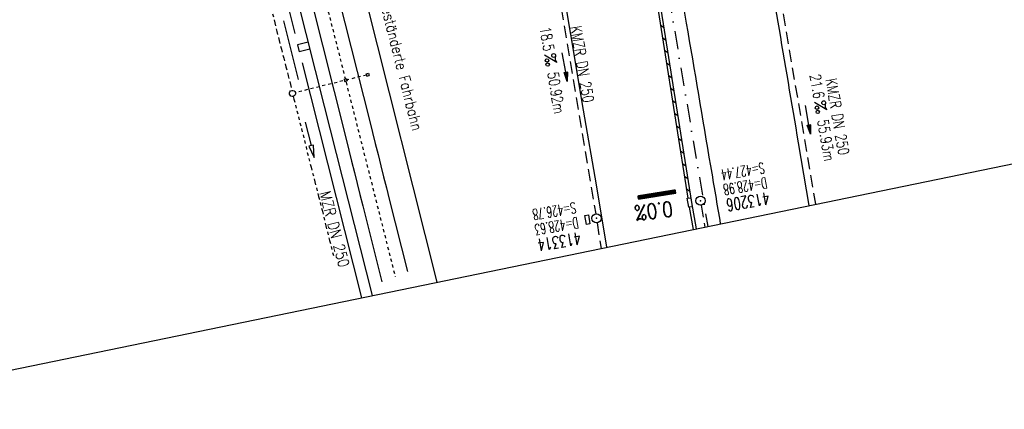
# Model space of a CAD drawing. Extents: x 447045 to 447634, y 442020 to 443192.
# Tile 3 of 24: x 447343 to 447506, y 442020 to 442084. Entities that reach past the tile are written whole.
import ezdxf
from ezdxf.enums import TextEntityAlignment as Align

# ---------------------------------------------------------------- set-up
doc = ezdxf.new("R2010")
doc.units = 0
doc.header["$LTSCALE"] = 2
doc.header["$MEASUREMENT"] = 0
for name, pattern in [('ACAD_ISO03W100', [0.5, 0.25, -0.25]), ('ACAD_ISO10W100W', [0.5, 0.25, -0.25]), ('AUSGEZOGEN', [0]), ('GESTRICH-X2', [1.5, 1, -0.5]), ('STRICHPT-X3', [3, 1.5, -0.75, 0, -0.75])]:
    doc.linetypes.add(name, pattern=pattern)
doc.layers.get('0').update_dxf_attribs({"linetype": 'AUSGEZOGEN'})
for name, color, linetype in [('ACHSE', 250, 'STRICHPT-X3'), ('Bahnachse', 7, 'CONTINUOUS'), ('FBR', 8, 'CONTINUOUS'), ('GEF', 7, 'CONTINUOUS'), ('Gleisachsen', 7, 'CONTINUOUS'), ('Ingenieurbauwerke', 15, 'CONTINUOUS'), ('KANAL', 7, 'GESTRICH-X2'), ('LS-Waende', 15, 'CONTINUOUS'), ('PFEIL', 7, 'CONTINUOUS'), ('Planeinteilung', 6, 'CONTINUOUS'), ('SCHACHTNR', 6, 'CONTINUOUS'), ('SCHLITZRINNE', 8, 'AUSGEZOGEN'), ('SCHSYMBOL', 7, 'AUSGEZOGEN'), ('TEXTO', 4, 'CONTINUOUS'), ('TEXTU', 4, 'CONTINUOUS'), ('Tiefenentwässerung_und_Sammelle', 15, 'CONTINUOUS')]:
    doc.layers.add(name, color=color, linetype=linetype)
doc.styles.add('ROMANS', font='romans.shx', dxfattribs={"width": 0.8})

# ---------------------------------------------------------------- blocks, each defined once
blk = doc.blocks.new('GST')
at = {"color": 0}
blk.add_circle((0, 0), 0.75, dxfattribs=at)
blk.add_point((0, 0), dxfattribs=at)
blk = doc.blocks.new('17')
blk.add_lwpolyline([(-0.76, -1.22), (0.75, -1.22), (0.75, -1.8), (-0.76, -1.8)], close=True)
blk.add_blockref('GST', (0, 0))
blk = doc.blocks.new('PROM')
blk.add_line((1.57, 1.82), (0.02, 0.02))
for centre, radius in [((0.32, 1.51), 0.317), ((0.94, 0.29), 0.283), ((1.64, 0.29), 0.283)]:
    blk.add_circle(centre, radius)
blk.add_arc((0.99, 2.68), 1.03, 239.1414, 303.3549)
blk = doc.blocks.new('PFEIL2')
at = {"color": 0}
for p, q in [((0.88, 0), (-2.4, -0.01)), ((0.88, -0.27), (0.88, 0.28)), ((0.88, 0.28), (2.43, 0.01)), ((0.91, 0.27), (0.88, 0.26)), ((0.97, 0.26), (0.88, 0.25)), ((1.02, 0.25), (0.88, 0.23)), ((1.07, 0.24), (0.88, 0.21)), ((1.13, 0.23), (0.88, 0.19)), ((1.18, 0.22), (0.88, 0.17)), ((1.24, 0.21), (0.88, 0.15)), ((1.29, 0.21), (0.88, 0.14)), ((1.34, 0.2), (0.88, 0.12)), ((1.4, 0.19), (0.88, 0.1)), ((1.45, 0.18), (0.88, 0.08)), ((1.51, 0.17), (0.88, 0.06)), ((1.56, 0.16), (0.88, 0.04)), ((1.61, 0.15), (0.88, 0.02)), ((1.67, 0.14), (0.88, 0.01)), ((1.72, 0.13), (0.88, -0.01)), ((1.78, 0.12), (0.88, -0.03)), ((1.83, 0.11), (0.88, -0.05)), ((1.88, 0.1), (0.88, -0.07)), ((1.94, 0.09), (0.88, -0.09)), ((2.05, 0.08), (0.88, -0.12)), ((1.99, 0.08), (0.88, -0.11)), ((2.1, 0.07), (0.88, -0.14)), ((2.15, 0.06), (0.88, -0.16)), ((2.21, 0.05), (0.88, -0.18)), ((2.26, 0.04), (0.88, -0.2)), ((2.32, 0.03), (0.88, -0.22)), ((2.37, 0.02), (0.88, -0.23)), ((2.42, 0.01), (0.88, -0.25)), ((2.43, 0.01), (0.88, -0.27))]:
    blk.add_line(p, q, dxfattribs=at)
blk = doc.blocks.new('*X41')
at = {"color": 0}
for p, q in [((75.48, 275.6), (75.97, 276.09)), ((75.48, 275.6), (75.96, 276.09)), ((75.48, 275.61), (75.95, 276.09)), ((75.48, 275.62), (75.94, 276.09)), ((75.48, 275.63), (75.93, 276.09)), ((75.48, 275.64), (75.92, 276.09)), ((75.48, 275.65), (75.91, 276.09)), ((75.48, 275.66), (75.9, 276.09)), ((75.48, 275.67), (75.89, 276.09)), ((75.48, 275.68), (75.89, 276.09)), ((75.48, 275.68), (75.88, 276.09)), ((75.48, 275.69), (75.87, 276.09)), ((75.48, 275.7), (75.86, 276.09)), ((75.48, 275.71), (75.85, 276.09)), ((75.48, 275.72), (75.84, 276.09)), ((75.48, 275.73), (75.83, 276.09)), ((75.48, 275.74), (75.82, 276.09)), ((75.48, 275.75), (75.82, 276.09)), ((75.48, 275.75), (75.81, 276.09)), ((75.48, 275.76), (75.8, 276.09)), ((75.48, 275.77), (75.79, 276.09)), ((75.48, 275.78), (75.78, 276.09)), ((75.48, 275.79), (75.77, 276.09)), ((75.48, 275.8), (75.76, 276.09)), ((75.48, 275.81), (75.75, 276.09)), ((75.48, 275.82), (75.74, 276.09)), ((75.48, 275.83), (75.74, 276.09)), ((75.48, 275.83), (75.73, 276.09)), ((75.48, 275.84), (75.72, 276.09)), ((75.48, 275.85), (75.71, 276.09)), ((75.48, 275.86), (75.7, 276.09)), ((75.48, 275.87), (75.69, 276.09)), ((75.48, 275.88), (75.68, 276.09)), ((75.48, 275.89), (75.67, 276.09)), ((75.48, 275.9), (75.67, 276.09)), ((75.48, 275.91), (75.66, 276.09)), ((75.48, 275.91), (75.65, 276.09)), ((75.48, 275.92), (75.64, 276.09)), ((75.48, 275.93), (75.63, 276.09)), ((75.48, 275.94), (75.62, 276.09)), ((75.48, 275.95), (75.61, 276.09)), ((75.48, 275.96), (75.6, 276.09)), ((75.48, 275.97), (75.59, 276.09)), ((75.48, 275.98), (75.59, 276.09)), ((75.48, 275.98), (75.58, 276.09)), ((75.48, 275.99), (75.57, 276.09)), ((75.48, 276), (75.56, 276.09)), ((75.48, 276.01), (75.55, 276.09)), ((75.48, 276.02), (75.54, 276.09)), ((75.48, 276.03), (75.53, 276.09)), ((75.48, 276.04), (75.52, 276.09)), ((75.48, 276.05), (75.51, 276.09)), ((75.48, 276.06), (75.51, 276.09)), ((75.48, 276.06), (75.5, 276.09)), ((75.48, 276.07), (75.49, 276.09)), ((75.48, 275.58), (75.97, 276.08)), ((75.48, 275.59), (75.97, 276.08)), ((75.48, 275.57), (75.97, 276.07)), ((75.48, 275.56), (75.97, 276.06)), ((75.48, 275.55), (75.97, 276.05)), ((75.48, 275.54), (75.97, 276.04)), ((75.48, 275.53), (75.97, 276.03)), ((75.48, 275.53), (75.97, 276.02)), ((75.48, 275.52), (75.97, 276.01)), ((75.48, 275.5), (75.97, 276)), ((75.48, 275.51), (75.97, 276)), ((75.48, 275.49), (75.97, 275.99)), ((75.48, 275.48), (75.97, 275.98)), ((75.48, 275.47), (75.97, 275.97)), ((75.48, 275.46), (75.97, 275.96)), ((75.48, 275.45), (75.97, 275.95)), ((75.48, 275.45), (75.97, 275.94)), ((75.48, 275.43), (75.97, 275.93)), ((75.48, 275.44), (75.97, 275.93)), ((75.48, 275.42), (75.97, 275.92)), ((75.48, 275.41), (75.97, 275.91)), ((75.48, 275.4), (75.97, 275.9)), ((75.48, 275.39), (75.97, 275.89)), ((75.48, 275.38), (75.97, 275.88)), ((75.48, 275.37), (75.97, 275.87)), ((75.48, 275.37), (75.97, 275.86)), ((75.48, 275.35), (75.97, 275.85)), ((75.48, 275.36), (75.97, 275.85)), ((75.48, 275.34), (75.97, 275.84)), ((75.48, 275.33), (75.97, 275.83)), ((75.48, 275.32), (75.97, 275.82)), ((75.48, 275.31), (75.97, 275.81)), ((75.48, 275.3), (75.97, 275.8)), ((75.48, 275.3), (75.97, 275.79)), ((75.48, 275.29), (75.97, 275.78)), ((75.48, 275.27), (75.97, 275.77)), ((75.48, 275.28), (75.97, 275.77)), ((75.48, 275.26), (75.97, 275.76)), ((75.48, 275.25), (75.97, 275.75)), ((75.48, 275.24), (75.97, 275.74)), ((75.48, 275.23), (75.97, 275.73)), ((75.48, 275.22), (75.97, 275.72)), ((75.48, 275.22), (75.97, 275.71)), ((75.48, 275.2), (75.97, 275.7)), ((75.48, 275.21), (75.97, 275.7)), ((75.48, 275.19), (75.97, 275.69)), ((75.48, 275.18), (75.97, 275.68)), ((75.48, 275.17), (75.97, 275.67)), ((75.48, 275.16), (75.97, 275.66)), ((75.48, 275.15), (75.97, 275.65)), ((75.48, 275.15), (75.97, 275.64)), ((75.48, 275.14), (75.97, 275.63)), ((75.48, 275.12), (75.97, 275.62)), ((75.48, 275.13), (75.97, 275.62)), ((75.48, 275.11), (75.97, 275.61)), ((75.48, 275.1), (75.97, 275.6)), ((75.48, 275.09), (75.97, 275.59)), ((75.48, 275.08), (75.97, 275.58)), ((75.48, 275.07), (75.97, 275.57)), ((75.48, 275.07), (75.97, 275.56)), ((75.48, 275.05), (75.97, 275.55)), ((75.48, 275.06), (75.97, 275.55)), ((75.48, 275.04), (75.97, 275.54)), ((75.48, 275.03), (75.97, 275.53)), ((75.48, 275.02), (75.97, 275.52)), ((75.48, 275.01), (75.97, 275.51)), ((75.48, 275), (75.97, 275.5)), ((75.48, 274.99), (75.97, 275.49)), ((75.48, 274.99), (75.97, 275.48)), ((75.48, 274.97), (75.97, 275.47)), ((75.48, 274.98), (75.97, 275.47)), ((75.48, 274.96), (75.97, 275.46)), ((75.48, 274.95), (75.97, 275.45)), ((75.48, 274.94), (75.97, 275.44)), ((75.48, 274.93), (75.97, 275.43)), ((75.48, 274.92), (75.97, 275.42)), ((75.48, 274.92), (75.97, 275.41)), ((75.48, 274.91), (75.97, 275.4)), ((75.48, 274.89), (75.97, 275.39)), ((75.48, 274.9), (75.97, 275.39)), ((75.48, 274.88), (75.97, 275.38)), ((75.48, 274.87), (75.97, 275.37)), ((75.48, 274.86), (75.97, 275.36)), ((75.48, 274.85), (75.97, 275.35)), ((75.48, 274.84), (75.97, 275.34)), ((75.48, 274.84), (75.97, 275.33)), ((75.48, 274.82), (75.97, 275.32)), ((75.48, 274.83), (75.97, 275.32)), ((75.48, 274.81), (75.97, 275.31)), ((75.48, 274.8), (75.97, 275.3)), ((75.48, 274.79), (75.97, 275.29)), ((75.48, 274.78), (75.97, 275.28)), ((75.48, 274.77), (75.97, 275.27)), ((75.48, 274.76), (75.97, 275.26)), ((75.48, 274.76), (75.97, 275.25)), ((75.48, 274.74), (75.97, 275.24)), ((75.48, 274.75), (75.97, 275.24)), ((75.48, 274.73), (75.97, 275.23)), ((75.48, 274.72), (75.97, 275.22)), ((75.48, 274.71), (75.97, 275.21)), ((75.48, 274.7), (75.97, 275.2)), ((75.48, 274.69), (75.97, 275.19)), ((75.48, 274.69), (75.97, 275.18)), ((75.48, 274.67), (75.97, 275.17)), ((75.48, 274.68), (75.97, 275.17)), ((75.48, 274.66), (75.97, 275.16)), ((75.48, 274.65), (75.97, 275.15)), ((75.48, 274.64), (75.97, 275.14)), ((75.48, 274.63), (75.97, 275.13)), ((75.48, 274.62), (75.97, 275.12)), ((75.48, 274.61), (75.97, 275.11)), ((75.48, 274.61), (75.97, 275.1)), ((75.48, 274.59), (75.97, 275.09)), ((75.48, 274.6), (75.97, 275.09)), ((75.48, 274.58), (75.97, 275.08)), ((75.48, 274.57), (75.97, 275.07)), ((75.48, 274.56), (75.97, 275.06)), ((75.48, 274.55), (75.97, 275.05)), ((75.48, 274.54), (75.97, 275.04)), ((75.48, 274.54), (75.97, 275.03)), ((75.48, 274.53), (75.97, 275.02)), ((75.48, 274.51), (75.97, 275.01)), ((75.48, 274.52), (75.97, 275.01)), ((75.48, 274.5), (75.97, 275)), ((75.48, 274.49), (75.97, 274.99)), ((75.48, 274.48), (75.97, 274.98)), ((75.48, 274.47), (75.97, 274.97)), ((75.48, 274.46), (75.97, 274.96)), ((75.48, 274.46), (75.97, 274.95)), ((75.48, 274.44), (75.97, 274.94)), ((75.48, 274.45), (75.97, 274.94)), ((75.48, 274.43), (75.97, 274.93)), ((75.48, 274.42), (75.97, 274.92)), ((75.48, 274.41), (75.97, 274.91)), ((75.48, 274.4), (75.97, 274.9)), ((75.48, 274.39), (75.97, 274.89)), ((75.48, 274.38), (75.97, 274.88)), ((75.48, 274.38), (75.97, 274.87)), ((75.48, 274.36), (75.97, 274.86)), ((75.48, 274.37), (75.97, 274.86)), ((75.48, 274.35), (75.97, 274.85)), ((75.48, 274.34), (75.97, 274.84)), ((75.48, 274.33), (75.97, 274.83)), ((75.48, 274.32), (75.97, 274.82)), ((75.48, 274.31), (75.97, 274.81)), ((75.48, 274.31), (75.97, 274.8)), ((75.48, 274.3), (75.97, 274.79)), ((75.48, 274.28), (75.97, 274.78)), ((75.48, 274.29), (75.97, 274.78)), ((75.48, 274.27), (75.97, 274.77)), ((75.48, 274.26), (75.97, 274.76)), ((75.48, 274.25), (75.97, 274.75)), ((75.48, 274.24), (75.97, 274.74)), ((75.48, 274.23), (75.97, 274.73)), ((75.48, 274.23), (75.97, 274.72)), ((75.48, 274.21), (75.97, 274.71)), ((75.48, 274.22), (75.97, 274.71)), ((75.48, 274.2), (75.97, 274.7)), ((75.48, 274.19), (75.97, 274.69)), ((75.48, 274.18), (75.97, 274.68)), ((75.48, 274.17), (75.97, 274.67)), ((75.48, 274.16), (75.97, 274.66)), ((75.48, 274.16), (75.97, 274.65)), ((75.48, 274.15), (75.97, 274.64)), ((75.48, 274.13), (75.97, 274.63)), ((75.48, 274.14), (75.97, 274.63)), ((75.48, 274.12), (75.97, 274.62)), ((75.48, 274.11), (75.97, 274.61)), ((75.48, 274.1), (75.97, 274.6)), ((75.48, 274.09), (75.97, 274.59)), ((75.48, 274.08), (75.97, 274.58)), ((75.48, 274.08), (75.97, 274.57)), ((75.48, 274.06), (75.97, 274.56)), ((75.48, 274.07), (75.97, 274.56)), ((75.48, 274.05), (75.97, 274.55)), ((75.48, 274.04), (75.97, 274.54)), ((75.48, 274.03), (75.97, 274.53)), ((75.48, 274.02), (75.97, 274.52)), ((75.48, 274.01), (75.97, 274.51)), ((75.48, 274), (75.97, 274.5)), ((75.48, 274), (75.97, 274.49)), ((75.48, 273.98), (75.97, 274.48)), ((75.48, 273.99), (75.97, 274.48)), ((75.48, 273.97), (75.97, 274.47)), ((75.48, 273.96), (75.97, 274.46)), ((75.48, 273.95), (75.97, 274.45)), ((75.48, 273.94), (75.97, 274.44)), ((75.48, 273.93), (75.97, 274.43)), ((75.48, 273.93), (75.97, 274.42)), ((75.48, 273.92), (75.97, 274.41)), ((75.48, 273.9), (75.97, 274.4)), ((75.48, 273.91), (75.97, 274.4)), ((75.48, 273.89), (75.97, 274.39)), ((75.48, 273.88), (75.97, 274.38)), ((75.48, 273.87), (75.97, 274.37)), ((75.48, 273.86), (75.97, 274.36)), ((75.48, 273.85), (75.97, 274.35)), ((75.48, 273.85), (75.97, 274.34)), ((75.48, 273.83), (75.97, 274.33)), ((75.48, 273.84), (75.97, 274.33)), ((75.48, 273.82), (75.97, 274.32)), ((75.48, 273.81), (75.97, 274.31)), ((75.48, 273.8), (75.97, 274.3)), ((75.48, 273.79), (75.97, 274.29)), ((75.48, 273.78), (75.97, 274.28)), ((75.48, 273.78), (75.97, 274.27)), ((75.48, 273.77), (75.97, 274.26)), ((75.48, 273.75), (75.97, 274.25)), ((75.48, 273.76), (75.97, 274.25)), ((75.48, 273.74), (75.97, 274.24)), ((75.48, 273.73), (75.97, 274.23)), ((75.48, 273.72), (75.97, 274.22)), ((75.48, 273.71), (75.97, 274.21)), ((75.48, 273.7), (75.97, 274.2)), ((75.48, 273.7), (75.97, 274.19)), ((75.48, 273.68), (75.97, 274.18)), ((75.48, 273.69), (75.97, 274.18)), ((75.48, 273.67), (75.97, 274.17)), ((75.48, 273.66), (75.97, 274.16)), ((75.48, 273.65), (75.97, 274.15)), ((75.48, 273.64), (75.97, 274.14)), ((75.48, 273.63), (75.97, 274.13)), ((75.48, 273.62), (75.97, 274.12)), ((75.48, 273.62), (75.97, 274.11)), ((75.48, 273.6), (75.97, 274.1)), ((75.48, 273.61), (75.97, 274.1)), ((75.48, 273.59), (75.97, 274.09)), ((75.48, 273.58), (75.97, 274.08)), ((75.48, 273.57), (75.97, 274.07)), ((75.48, 273.56), (75.97, 274.06)), ((75.48, 273.55), (75.97, 274.05)), ((75.48, 273.55), (75.97, 274.04)), ((75.48, 273.54), (75.97, 274.03)), ((75.48, 273.52), (75.97, 274.02)), ((75.48, 273.53), (75.97, 274.02)), ((75.48, 273.51), (75.97, 274.01)), ((75.48, 273.5), (75.97, 274)), ((75.48, 273.49), (75.97, 273.99)), ((75.48, 273.48), (75.97, 273.98)), ((75.48, 273.47), (75.97, 273.97)), ((75.48, 273.47), (75.97, 273.96)), ((75.48, 273.45), (75.97, 273.95)), ((75.48, 273.46), (75.97, 273.95)), ((75.48, 273.44), (75.97, 273.94)), ((75.48, 273.43), (75.97, 273.93)), ((75.48, 273.42), (75.97, 273.92)), ((75.48, 273.41), (75.97, 273.91)), ((75.48, 273.4), (75.97, 273.9)), ((75.48, 273.39), (75.97, 273.89)), ((75.48, 273.39), (75.97, 273.88)), ((75.48, 273.37), (75.97, 273.87)), ((75.48, 273.38), (75.97, 273.87)), ((75.48, 273.36), (75.97, 273.86)), ((75.48, 273.35), (75.97, 273.85)), ((75.48, 273.34), (75.97, 273.84)), ((75.48, 273.33), (75.97, 273.83)), ((75.48, 273.32), (75.97, 273.82)), ((75.48, 273.32), (75.97, 273.81)), ((75.48, 273.3), (75.97, 273.8)), ((75.48, 273.31), (75.97, 273.8)), ((75.48, 273.29), (75.97, 273.79)), ((75.48, 273.28), (75.97, 273.78)), ((75.48, 273.27), (75.97, 273.77)), ((75.48, 273.26), (75.97, 273.76)), ((75.48, 273.25), (75.97, 273.75)), ((75.48, 273.24), (75.97, 273.74)), ((75.48, 273.24), (75.97, 273.73)), ((75.48, 273.22), (75.97, 273.72)), ((75.48, 273.23), (75.97, 273.72)), ((75.48, 273.21), (75.97, 273.71)), ((75.48, 273.2), (75.97, 273.7)), ((75.48, 273.19), (75.97, 273.69)), ((75.48, 273.18), (75.97, 273.68)), ((75.48, 273.17), (75.97, 273.67)), ((75.48, 273.17), (75.97, 273.66)), ((75.48, 273.16), (75.97, 273.65)), ((75.48, 273.14), (75.97, 273.64)), ((75.48, 273.15), (75.97, 273.64)), ((75.48, 273.13), (75.97, 273.63)), ((75.48, 273.12), (75.97, 273.62)), ((75.48, 273.11), (75.97, 273.61)), ((75.48, 273.1), (75.97, 273.6)), ((75.48, 273.09), (75.97, 273.59)), ((75.48, 273.09), (75.97, 273.58)), ((75.48, 273.07), (75.97, 273.57)), ((75.48, 273.08), (75.97, 273.57)), ((75.48, 273.06), (75.97, 273.56)), ((75.48, 273.05), (75.97, 273.55)), ((75.48, 273.04), (75.97, 273.54)), ((75.48, 273.03), (75.97, 273.53)), ((75.48, 273.02), (75.97, 273.52)), ((75.48, 273.01), (75.97, 273.51)), ((75.48, 273.01), (75.97, 273.5)), ((75.48, 272.99), (75.97, 273.49)), ((75.48, 273), (75.97, 273.49)), ((75.48, 272.98), (75.97, 273.48)), ((75.48, 272.97), (75.97, 273.47)), ((75.48, 272.96), (75.97, 273.46)), ((75.48, 272.95), (75.97, 273.45)), ((75.48, 272.94), (75.97, 273.44)), ((75.48, 272.94), (75.97, 273.43)), ((75.48, 272.93), (75.97, 273.42)), ((75.48, 272.91), (75.97, 273.41)), ((75.48, 272.92), (75.97, 273.41)), ((75.48, 272.9), (75.97, 273.4)), ((75.48, 272.89), (75.97, 273.39)), ((75.48, 272.88), (75.97, 273.38)), ((75.48, 272.87), (75.97, 273.37)), ((75.48, 272.86), (75.97, 273.36)), ((75.48, 272.86), (75.97, 273.35)), ((75.48, 272.84), (75.97, 273.34)), ((75.48, 272.85), (75.97, 273.34)), ((75.48, 272.83), (75.97, 273.33)), ((75.48, 272.82), (75.97, 273.32)), ((75.48, 272.81), (75.97, 273.31)), ((75.48, 272.8), (75.97, 273.3)), ((75.48, 272.79), (75.97, 273.29)), ((75.48, 272.79), (75.97, 273.28)), ((75.48, 272.78), (75.97, 273.27)), ((75.48, 272.76), (75.97, 273.26)), ((75.48, 272.77), (75.97, 273.26)), ((75.48, 272.75), (75.97, 273.25)), ((75.48, 272.74), (75.97, 273.24)), ((75.48, 272.73), (75.97, 273.23)), ((75.48, 272.72), (75.97, 273.22)), ((75.48, 272.71), (75.97, 273.21)), ((75.48, 272.71), (75.97, 273.2)), ((75.48, 272.7), (75.97, 273.19)), ((75.48, 272.69), (75.97, 273.19)), ((75.48, 272.68), (75.97, 273.18)), ((75.48, 272.67), (75.97, 273.17)), ((75.48, 272.66), (75.97, 273.16)), ((75.48, 272.65), (75.97, 273.15)), ((75.48, 272.64), (75.97, 273.14)), ((75.48, 272.63), (75.97, 273.13)), ((75.48, 272.63), (75.97, 273.12)), ((75.48, 272.62), (75.97, 273.11)), ((75.48, 272.61), (75.97, 273.11)), ((75.48, 272.6), (75.97, 273.1)), ((75.48, 272.59), (75.97, 273.09)), ((75.48, 272.58), (75.97, 273.08)), ((75.48, 272.57), (75.97, 273.07)), ((75.48, 272.56), (75.97, 273.06)), ((75.48, 272.56), (75.97, 273.05)), ((75.48, 272.55), (75.97, 273.04)), ((75.48, 272.54), (75.97, 273.03)), ((75.48, 272.53), (75.97, 273.03)), ((75.48, 272.52), (75.97, 273.02)), ((75.48, 272.51), (75.97, 273.01)), ((75.48, 272.5), (75.97, 273)), ((75.48, 272.49), (75.97, 272.99)), ((75.48, 272.48), (75.97, 272.98)), ((75.48, 272.48), (75.97, 272.97)), ((75.48, 272.47), (75.97, 272.96)), ((75.48, 272.46), (75.97, 272.96)), ((75.48, 272.45), (75.97, 272.95)), ((75.48, 272.44), (75.97, 272.94)), ((75.48, 272.43), (75.97, 272.93)), ((75.48, 272.42), (75.97, 272.92)), ((75.48, 272.41), (75.97, 272.91)), ((75.48, 272.41), (75.97, 272.9)), ((75.48, 272.4), (75.97, 272.89)), ((75.48, 272.39), (75.97, 272.88)), ((75.48, 272.38), (75.97, 272.88)), ((75.48, 272.37), (75.97, 272.87)), ((75.48, 272.36), (75.97, 272.86)), ((75.48, 272.35), (75.97, 272.85)), ((75.48, 272.34), (75.97, 272.84)), ((75.48, 272.33), (75.97, 272.83)), ((75.48, 272.33), (75.97, 272.82)), ((75.48, 272.32), (75.97, 272.81)), ((75.48, 272.31), (75.97, 272.81)), ((75.48, 272.3), (75.97, 272.8)), ((75.48, 272.29), (75.97, 272.79)), ((75.48, 272.28), (75.97, 272.78)), ((75.48, 272.27), (75.97, 272.77)), ((75.48, 272.26), (75.97, 272.76)), ((75.48, 272.25), (75.97, 272.75)), ((75.48, 272.25), (75.97, 272.74)), ((75.48, 272.24), (75.97, 272.73)), ((75.48, 272.23), (75.97, 272.73)), ((75.48, 272.22), (75.97, 272.72)), ((75.48, 272.21), (75.97, 272.71)), ((75.48, 272.2), (75.97, 272.7)), ((75.48, 272.19), (75.97, 272.69)), ((75.48, 272.18), (75.97, 272.68)), ((75.48, 272.18), (75.97, 272.67)), ((75.48, 272.17), (75.97, 272.66)), ((75.48, 272.16), (75.97, 272.65)), ((75.48, 272.15), (75.97, 272.65)), ((75.48, 272.14), (75.97, 272.64)), ((75.48, 272.13), (75.97, 272.63)), ((75.48, 272.12), (75.97, 272.62)), ((75.48, 272.11), (75.97, 272.61)), ((75.48, 272.1), (75.97, 272.6)), ((75.48, 272.1), (75.97, 272.59)), ((75.48, 272.09), (75.97, 272.58)), ((75.48, 272.08), (75.97, 272.58)), ((75.48, 272.07), (75.97, 272.57)), ((75.48, 272.06), (75.97, 272.56)), ((75.48, 272.05), (75.97, 272.55)), ((75.48, 272.04), (75.97, 272.54)), ((75.48, 272.03), (75.97, 272.53)), ((75.48, 272.02), (75.97, 272.52)), ((75.48, 272.02), (75.97, 272.51)), ((75.48, 272.01), (75.97, 272.5)), ((75.48, 272), (75.97, 272.5)), ((75.48, 271.99), (75.97, 272.49)), ((75.48, 271.98), (75.97, 272.48)), ((75.48, 271.97), (75.97, 272.47)), ((75.48, 271.96), (75.97, 272.46)), ((75.48, 271.95), (75.97, 272.45)), ((75.48, 271.95), (75.97, 272.44)), ((75.48, 271.94), (75.97, 272.43)), ((75.48, 271.93), (75.97, 272.42)), ((75.48, 271.92), (75.97, 272.42)), ((75.48, 271.91), (75.97, 272.41)), ((75.48, 271.9), (75.97, 272.4)), ((75.48, 271.89), (75.97, 272.39)), ((75.48, 271.88), (75.97, 272.38)), ((75.48, 271.87), (75.97, 272.37)), ((75.48, 271.87), (75.97, 272.36)), ((75.48, 271.86), (75.97, 272.35)), ((75.48, 271.85), (75.97, 272.35)), ((75.48, 271.84), (75.97, 272.34)), ((75.48, 271.83), (75.97, 272.33)), ((75.48, 271.82), (75.97, 272.32)), ((75.48, 271.81), (75.97, 272.31)), ((75.48, 271.8), (75.97, 272.3)), ((75.48, 271.8), (75.97, 272.29)), ((75.48, 271.79), (75.97, 272.28)), ((75.48, 271.78), (75.97, 272.27)), ((75.48, 271.77), (75.97, 272.27)), ((75.48, 271.76), (75.97, 272.26)), ((75.48, 271.75), (75.97, 272.25)), ((75.48, 271.74), (75.97, 272.24)), ((75.48, 271.73), (75.97, 272.23)), ((75.48, 271.72), (75.97, 272.22)), ((75.48, 271.72), (75.97, 272.21)), ((75.48, 271.71), (75.97, 272.2)), ((75.48, 271.7), (75.97, 272.2)), ((75.48, 271.69), (75.97, 272.19)), ((75.48, 271.68), (75.97, 272.18)), ((75.48, 271.67), (75.97, 272.17)), ((75.48, 271.66), (75.97, 272.16)), ((75.48, 271.65), (75.97, 272.15)), ((75.48, 271.64), (75.97, 272.14)), ((75.48, 271.64), (75.97, 272.13)), ((75.48, 271.63), (75.97, 272.12)), ((75.48, 271.62), (75.97, 272.12)), ((75.48, 271.61), (75.97, 272.11)), ((75.48, 271.6), (75.97, 272.1)), ((75.48, 271.59), (75.97, 272.09)), ((75.48, 271.58), (75.97, 272.08)), ((75.48, 271.57), (75.97, 272.07)), ((75.48, 271.57), (75.97, 272.06)), ((75.48, 271.56), (75.97, 272.05)), ((75.48, 271.55), (75.97, 272.04)), ((75.48, 271.54), (75.97, 272.04)), ((75.48, 271.53), (75.97, 272.03)), ((75.48, 271.52), (75.97, 272.02)), ((75.48, 271.51), (75.97, 272.01)), ((75.48, 271.5), (75.97, 272)), ((75.48, 271.49), (75.97, 271.99)), ((75.48, 271.49), (75.97, 271.98)), ((75.48, 271.48), (75.97, 271.97)), ((75.48, 271.47), (75.97, 271.97)), ((75.48, 271.46), (75.97, 271.96)), ((75.48, 271.45), (75.97, 271.95)), ((75.48, 271.44), (75.97, 271.94)), ((75.48, 271.43), (75.97, 271.93)), ((75.48, 271.42), (75.97, 271.92)), ((75.48, 271.42), (75.97, 271.91)), ((75.48, 271.41), (75.97, 271.9)), ((75.48, 271.4), (75.97, 271.89)), ((75.48, 271.39), (75.97, 271.89)), ((75.48, 271.38), (75.97, 271.88)), ((75.48, 271.37), (75.97, 271.87)), ((75.48, 271.36), (75.97, 271.86)), ((75.48, 271.35), (75.97, 271.85)), ((75.48, 271.34), (75.97, 271.84)), ((75.48, 271.34), (75.97, 271.83)), ((75.48, 271.33), (75.97, 271.82)), ((75.48, 271.32), (75.97, 271.82)), ((75.48, 271.31), (75.97, 271.81)), ((75.48, 271.3), (75.97, 271.8)), ((75.48, 271.29), (75.97, 271.79)), ((75.48, 271.28), (75.97, 271.78)), ((75.48, 271.27), (75.97, 271.77)), ((75.48, 271.26), (75.97, 271.76)), ((75.48, 271.26), (75.97, 271.75)), ((75.48, 271.25), (75.97, 271.74)), ((75.48, 271.24), (75.97, 271.74)), ((75.48, 271.23), (75.97, 271.73)), ((75.48, 271.22), (75.97, 271.72)), ((75.48, 271.21), (75.97, 271.71)), ((75.48, 271.2), (75.97, 271.7)), ((75.48, 271.19), (75.97, 271.69)), ((75.48, 271.19), (75.97, 271.68)), ((75.48, 271.18), (75.97, 271.67)), ((75.48, 271.17), (75.97, 271.66)), ((75.48, 271.16), (75.97, 271.66)), ((75.48, 271.15), (75.97, 271.65)), ((75.48, 271.14), (75.97, 271.64)), ((75.48, 271.13), (75.97, 271.63)), ((75.48, 271.12), (75.97, 271.62)), ((75.48, 271.11), (75.97, 271.61)), ((75.48, 271.11), (75.97, 271.6)), ((75.48, 271.1), (75.97, 271.59)), ((75.48, 271.09), (75.97, 271.59)), ((75.48, 271.08), (75.97, 271.58)), ((75.48, 271.07), (75.97, 271.57)), ((75.48, 271.06), (75.97, 271.56)), ((75.48, 271.05), (75.97, 271.55)), ((75.48, 271.04), (75.97, 271.54)), ((75.48, 271.03), (75.97, 271.53)), ((75.48, 271.03), (75.97, 271.52)), ((75.48, 271.02), (75.97, 271.51)), ((75.48, 271.01), (75.97, 271.51)), ((75.48, 271), (75.97, 271.5)), ((75.48, 270.99), (75.97, 271.49)), ((75.48, 270.98), (75.97, 271.48)), ((75.48, 270.97), (75.97, 271.47)), ((75.48, 270.96), (75.97, 271.46)), ((75.48, 270.96), (75.97, 271.45)), ((75.48, 270.95), (75.97, 271.44)), ((75.48, 270.94), (75.97, 271.44)), ((75.48, 270.93), (75.97, 271.43)), ((75.48, 270.92), (75.97, 271.42)), ((75.48, 270.91), (75.97, 271.41)), ((75.48, 270.9), (75.97, 271.4)), ((75.48, 270.89), (75.97, 271.39)), ((75.48, 270.88), (75.97, 271.38)), ((75.48, 270.88), (75.97, 271.37)), ((75.48, 270.87), (75.97, 271.36)), ((75.48, 270.86), (75.97, 271.36)), ((75.48, 270.85), (75.97, 271.35)), ((75.48, 270.84), (75.97, 271.34)), ((75.48, 270.83), (75.97, 271.33)), ((75.48, 270.82), (75.97, 271.32)), ((75.48, 270.81), (75.97, 271.31)), ((75.48, 270.81), (75.97, 271.3)), ((75.48, 270.8), (75.97, 271.29)), ((75.48, 270.79), (75.97, 271.28)), ((75.48, 270.78), (75.97, 271.28)), ((75.48, 270.77), (75.97, 271.27)), ((75.48, 270.76), (75.97, 271.26)), ((75.48, 270.75), (75.97, 271.25)), ((75.48, 270.74), (75.97, 271.24)), ((75.48, 270.73), (75.97, 271.23)), ((75.48, 270.73), (75.97, 271.22)), ((75.48, 270.72), (75.97, 271.21)), ((75.48, 270.71), (75.97, 271.21)), ((75.48, 270.7), (75.97, 271.2)), ((75.48, 270.69), (75.97, 271.19)), ((75.48, 270.68), (75.97, 271.18)), ((75.48, 270.67), (75.97, 271.17)), ((75.48, 270.66), (75.97, 271.16)), ((75.48, 270.65), (75.97, 271.15)), ((75.48, 270.65), (75.97, 271.14)), ((75.48, 270.64), (75.97, 271.13)), ((75.48, 270.63), (75.97, 271.13)), ((75.48, 270.62), (75.97, 271.12)), ((75.48, 270.61), (75.97, 271.11)), ((75.48, 270.6), (75.97, 271.1)), ((75.48, 270.59), (75.97, 271.09)), ((75.48, 270.58), (75.97, 271.08)), ((75.48, 270.58), (75.97, 271.07)), ((75.48, 270.57), (75.97, 271.06)), ((75.48, 270.56), (75.97, 271.05)), ((75.48, 270.55), (75.97, 271.05)), ((75.48, 270.54), (75.97, 271.04)), ((75.48, 270.53), (75.97, 271.03)), ((75.48, 270.52), (75.97, 271.02)), ((75.48, 270.51), (75.97, 271.01)), ((75.48, 270.5), (75.97, 271)), ((75.48, 270.5), (75.97, 270.99)), ((75.48, 270.49), (75.97, 270.98)), ((75.48, 270.48), (75.97, 270.98)), ((75.48, 270.47), (75.97, 270.97)), ((75.48, 270.46), (75.97, 270.96)), ((75.48, 270.45), (75.97, 270.95)), ((75.48, 270.44), (75.97, 270.94)), ((75.48, 270.43), (75.97, 270.93)), ((75.48, 270.43), (75.97, 270.92)), ((75.48, 270.42), (75.97, 270.91)), ((75.48, 270.41), (75.97, 270.9)), ((75.48, 270.4), (75.97, 270.9)), ((75.48, 270.39), (75.97, 270.89)), ((75.48, 270.38), (75.97, 270.88)), ((75.48, 270.37), (75.97, 270.87)), ((75.48, 270.36), (75.97, 270.86)), ((75.48, 270.35), (75.97, 270.85)), ((75.48, 270.35), (75.97, 270.84)), ((75.48, 270.34), (75.97, 270.83)), ((75.48, 270.33), (75.97, 270.83)), ((75.48, 270.32), (75.97, 270.82)), ((75.48, 270.31), (75.97, 270.81)), ((75.48, 270.3), (75.97, 270.8)), ((75.48, 270.29), (75.97, 270.79)), ((75.48, 270.28), (75.97, 270.78)), ((75.48, 270.27), (75.97, 270.77)), ((75.48, 270.27), (75.97, 270.76)), ((75.48, 270.26), (75.97, 270.75)), ((75.48, 270.25), (75.97, 270.75)), ((75.48, 270.24), (75.97, 270.74)), ((75.48, 270.23), (75.97, 270.73)), ((75.48, 270.22), (75.97, 270.72)), ((75.48, 270.21), (75.97, 270.71)), ((75.48, 270.2), (75.97, 270.7)), ((75.48, 270.2), (75.97, 270.69)), ((75.48, 270.19), (75.97, 270.68)), ((75.48, 270.18), (75.97, 270.67)), ((75.48, 270.17), (75.97, 270.67)), ((75.48, 270.16), (75.97, 270.66)), ((75.48, 270.15), (75.97, 270.65)), ((75.48, 270.14), (75.97, 270.64)), ((75.48, 270.13), (75.97, 270.63)), ((75.48, 270.12), (75.97, 270.62)), ((75.48, 270.12), (75.97, 270.61)), ((75.48, 270.11), (75.97, 270.6)), ((75.48, 270.1), (75.97, 270.6)), ((75.48, 270.09), (75.97, 270.59)), ((75.48, 270.08), (75.97, 270.58)), ((75.48, 270.07), (75.97, 270.57)), ((75.48, 270.06), (75.97, 270.56)), ((75.48, 270.05), (75.97, 270.55)), ((75.48, 270.05), (75.97, 270.54)), ((75.48, 270.04), (75.97, 270.53)), ((75.48, 270.03), (75.97, 270.52)), ((75.48, 270.02), (75.97, 270.52)), ((75.48, 270.01), (75.97, 270.51)), ((75.48, 270), (75.97, 270.5)), ((75.48, 269.99), (75.97, 270.49)), ((75.48, 269.98), (75.97, 270.48)), ((75.48, 269.97), (75.97, 270.47)), ((75.48, 269.97), (75.97, 270.46)), ((75.48, 269.96), (75.97, 270.45)), ((75.48, 269.95), (75.97, 270.45)), ((75.48, 269.94), (75.97, 270.44)), ((75.48, 269.93), (75.97, 270.43)), ((75.48, 269.92), (75.97, 270.42)), ((75.48, 269.91), (75.97, 270.41)), ((75.48, 269.9), (75.97, 270.4)), ((75.48, 269.89), (75.97, 270.39)), ((75.48, 269.89), (75.97, 270.38)), ((75.48, 269.88), (75.97, 270.37)), ((75.48, 269.87), (75.97, 270.37)), ((75.48, 269.86), (75.97, 270.36)), ((75.48, 269.85), (75.97, 270.35)), ((75.48, 269.83), (75.97, 270.33)), ((75.49, 269.84), (75.97, 270.32)), ((75.5, 269.84), (75.97, 270.31)), ((75.51, 269.84), (75.97, 270.3)), ((75.51, 269.84), (75.97, 270.29)), ((75.52, 269.84), (75.97, 270.29)), ((75.53, 269.84), (75.97, 270.28)), ((75.54, 269.84), (75.97, 270.27)), ((75.55, 269.84), (75.97, 270.26)), ((75.56, 269.84), (75.97, 270.25)), ((75.57, 269.84), (75.97, 270.24)), ((75.58, 269.84), (75.97, 270.23)), ((75.58, 269.84), (75.97, 270.22)), ((75.59, 269.84), (75.97, 270.22)), ((75.6, 269.84), (75.97, 270.21)), ((75.61, 269.84), (75.97, 270.2)), ((75.62, 269.84), (75.97, 270.19)), ((75.63, 269.84), (75.97, 270.18)), ((75.64, 269.84), (75.97, 270.17)), ((75.65, 269.84), (75.97, 270.16)), ((75.66, 269.84), (75.97, 270.15)), ((75.66, 269.84), (75.97, 270.14)), ((75.67, 269.84), (75.97, 270.14)), ((75.68, 269.84), (75.97, 270.13)), ((75.69, 269.84), (75.97, 270.12)), ((75.7, 269.84), (75.97, 270.11)), ((75.71, 269.84), (75.97, 270.1)), ((75.72, 269.84), (75.97, 270.09)), ((75.73, 269.84), (75.97, 270.08)), ((75.74, 269.84), (75.97, 270.07)), ((75.74, 269.84), (75.97, 270.07)), ((75.75, 269.84), (75.97, 270.06)), ((75.76, 269.84), (75.97, 270.05)), ((75.77, 269.84), (75.97, 270.04)), ((75.78, 269.84), (75.97, 270.03)), ((75.79, 269.84), (75.97, 270.02)), ((75.8, 269.84), (75.97, 270.01)), ((75.81, 269.84), (75.97, 270)), ((75.81, 269.84), (75.97, 269.99)), ((75.82, 269.84), (75.97, 269.99)), ((75.83, 269.84), (75.97, 269.98)), ((75.84, 269.84), (75.97, 269.97)), ((75.85, 269.84), (75.97, 269.96)), ((75.86, 269.84), (75.97, 269.95)), ((75.87, 269.84), (75.97, 269.94)), ((75.88, 269.84), (75.97, 269.93)), ((75.89, 269.84), (75.97, 269.92)), ((75.89, 269.84), (75.97, 269.91)), ((75.9, 269.84), (75.97, 269.91)), ((75.91, 269.84), (75.97, 269.9)), ((75.92, 269.84), (75.97, 269.89)), ((75.93, 269.84), (75.97, 269.88)), ((75.94, 269.84), (75.97, 269.87)), ((75.95, 269.84), (75.97, 269.86)), ((75.96, 269.84), (75.97, 269.85)), ((75.96, 269.84), (75.97, 269.84))]:
    blk.add_line(p, q, dxfattribs=at)
blk = doc.blocks.new('NUGEF')
blk.add_lwpolyline([(0.51, -0.01), (0.51, 6.24), (0.01, 6.24), (0.01, -0.01)], close=True)
blk.add_blockref('*X41', (-75.46, -269.84))
blk = doc.blocks.new('1135297')
blk.add_line((1135, 0), (1135, 297))

msp = doc.modelspace()

# ---------------------------------------------------------------- linework, layer by layer
at = {"layer": 'ACHSE', "flags": 128}
msp.add_lwpolyline([(447230.51, 443162.33), (447230.72, 443161.73), (447238.98, 443138.14), (447247.24, 443114.54), (447247.53, 443113.71), (447255.36, 443090.9), (447261.5, 443072.27), (447263.19, 443067.15), (447270.72, 443043.32), (447277.96, 443019.39), (447284.9, 442995.37), (447291.54, 442971.27), (447297.88, 442947.08), (447303.92, 442922.83), (447309.66, 442898.49), (447315.1, 442874.09), (447320.24, 442849.63), (447325.07, 442825.1), (447329.6, 442800.51), (447332.4, 442784.35), (447333.84, 442775.87), (447338.01, 442751.22), (447342.19, 442726.58), (447354.71, 442652.63), (447371.41, 442554.03), (447392.28, 442430.79), (447408.97, 442332.19), (447413.15, 442307.54), (447425.67, 442233.59), (447425.83, 442232.62), (447438.19, 442159.65), (447454.89, 442061.05), (447456.74, 442050.11)], dxfattribs=at)
at = {"layer": 'Bahnachse', "linetype": 'ACAD_ISO10W100W'}
msp.add_line((447391.02, 442098.12), (447405.22, 442041.85), dxfattribs=at)
at = {"layer": 'FBR'}
for points in [[(447358.95, 442729.41, 0.000005), (447365.21, 442692.44, -0.000003), (447371.47, 442655.47, -0.000003), (447379.82, 442606.17, 0.000003), (447388.17, 442556.87), (447409.04, 442433.62), (447425.73, 442335.03, -0.000003), (447426.43, 442330.92), (447429.91, 442310.38)], [(447427.91, 442233.05, 0), (447428.12, 442231.81, -0.000002), (447432.24, 442207.4, -0.000028), (447436.38, 442182.92, 0.000056), (447440.51, 442158.44, 0.000309), (447444.65, 442134.09, -0.000068), (447448.78, 442109.73, -0.000049), (447453.2, 442083.64, -0.000054), (447457.19, 442060.08, -0.000254), (447458.8, 442050.53, 0.000203)], [(447464.91, 442103.7, -0.000004), (447471.65, 442063.89), (447473.4, 442053.54)]]:
    msp.add_lwpolyline(points, format="xyb", dxfattribs=at)
at = {"layer": 'FBR', "flags": 128}
for points in [[(447409.11, 442229.18), (447409.13, 442229.04), (447413.32, 442204.42), (447417.51, 442179.75), (447421.68, 442155.18), (447425.87, 442130.45), (447427.86, 442118.39), (447430.02, 442106.04), (447432.09, 442093.82), (447434.13, 442081.74), (447436.22, 442069.28), (447438.33, 442056.99), (447440.07, 442046.67)], [(447446.99, 442098.49), (447447.75, 442093.98), (447454.08, 442054.03), (447454.81, 442049.71)]]:
    msp.add_lwpolyline(points, dxfattribs=at)
at = {"layer": 'Gleisachsen', "linetype": 'Continuous'}
for p, q in [((447384.48, 442114.79), (447397.13, 442064.48)), ((447390.52, 442109.22), (447401.03, 442067.39)), ((447401.03, 442067.39), (447401.49, 442065.57)), ((447401.49, 442065.58), (447401.95, 442063.76)), ((447397.13, 442064.48), (447397.58, 442062.66)), ((447401.95, 442063.76), (447402.41, 442061.94)), ((447397.58, 442062.66), (447398.04, 442060.84)), ((447402.41, 442061.94), (447402.86, 442060.12)), ((447398.04, 442060.84), (447398.5, 442059.02)), ((447402.86, 442060.12), (447403.32, 442058.3)), ((447398.5, 442059.02), (447398.96, 442057.2)), ((447403.32, 442058.3), (447403.78, 442056.49)), ((447398.96, 442057.2), (447399.42, 442055.38)), ((447399.42, 442055.38), (447399.89, 442053.52)), ((447403.78, 442056.49), (447404.25, 442054.62)), ((447399.89, 442053.52), (447403.05, 442040.98)), ((447404.25, 442054.62), (447407.26, 442042.69))]:
    msp.add_line(p, q, dxfattribs=at)
at = {"layer": 'Ingenieurbauwerke', "linetype": 'Continuous'}
for p, q in [((447392.93, 442116.92), (447412.11, 442040.91)), ((447382.36, 442114.26), (447393.54, 442069.94)), ((447390.87, 442080.51), (447389.13, 442080.07)), ((447389.13, 442080.07), (447389.42, 442078.91)), ((447391.17, 442079.35), (447389.42, 442078.91)), ((447396.81, 442074.38), (447397.19, 442074.48)), ((447397.19, 442074.48), (447397.29, 442074.09)), ((447400.45, 442075.27), (447400.84, 442075.36)), ((447400.45, 442075.27), (447400.54, 442074.88)), ((447400.54, 442074.88), (447400.93, 442074.97)), ((447400.84, 442075.36), (447400.93, 442074.97)), ((447396.81, 442074.38), (447396.9, 442073.99)), ((447396.9, 442073.99), (447397.29, 442074.09)), ((447393.54, 442069.94), (447401.42, 442038.7))]:
    msp.add_line(p, q, dxfattribs=at)
at = {"layer": 'Ingenieurbauwerke', "linetype": 'ACAD_ISO03W100'}
msp.add_line((447400.5, 442075.07), (447388.79, 442072.16), dxfattribs=at)
at = {"layer": 'KANAL'}
for p, q in [((447430.06, 442100.94), (447438.28, 442052.19)), ((447467.66, 442094.03), (447474.48, 442053.76)), ((447455.66, 442053.59), (447456.23, 442050)), ((447438.5, 442050.72), (447439.17, 442046.48))]:
    msp.add_line(p, q, dxfattribs=at)
at = {"layer": 'LS-Waende', "linetype": 'Continuous'}
for p, q in [((447382.94, 442104.71), (447388.69, 442081.92)), ((447386.82, 442084.03), (447389.26, 442074.33)), ((447389.91, 442077.07), (447399.68, 442038.35))]:
    msp.add_line(p, q, dxfattribs=at)
at = {"layer": 'SCHLITZRINNE'}
for p, q in [((447448.94, 442083.32), (447449.51, 442082.91)), ((447449.26, 442081.24), (447449.83, 442080.84)), ((447449.59, 442079.17), (447450.16, 442078.76)), ((447449.92, 442077.09), (447450.49, 442076.69)), ((447450.25, 442075.02), (447450.82, 442074.61)), ((447450.58, 442072.94), (447451.15, 442072.54)), ((447450.91, 442070.87), (447451.48, 442070.46)), ((447451.23, 442068.79), (447451.8, 442068.39)), ((447451.56, 442066.72), (447452.13, 442066.31)), ((447451.89, 442064.65), (447452.46, 442064.24)), ((447452.22, 442062.57), (447452.79, 442062.17)), ((447452.55, 442060.5), (447453.12, 442060.09)), ((447452.88, 442058.42), (447453.45, 442058.02)), ((447453.2, 442056.35), (447453.77, 442055.94))]:
    msp.add_line(p, q, dxfattribs=at)
at = {"layer": 'SCHLITZRINNE', "flags": 128}
for points in [[(447334.61, 442762.62), (447342.75, 442714.53), (447353.71, 442649.78), (447366.66, 442573), (447374.28, 442528.1), (447381.7, 442484.19), (447389.27, 442439.44), (447397.61, 442390.05), (447405.85, 442341.53), (447414.19, 442292.22), (447422.92, 442240.68), (447431.34, 442190.99), (447439.46, 442143.08), (447447.75, 442093.98), (447454.08, 442054.03), (447454.81, 442049.71)], [(447447.34, 442093.41), (447453.46, 442054.76)], [(447453.7, 442053.28), (447454.32, 442049.61)]]:
    msp.add_lwpolyline(points, dxfattribs=at)
at = {"layer": 'SCHSYMBOL'}
msp.add_lwpolyline([(447453.95, 442054.84), (447454.19, 442053.36), (447453.62, 442053.26), (447453.37, 442054.75)], close=True, dxfattribs=at)
at = {"layer": 'Tiefenentwässerung_und_Sammelle', "linetype": 'ACAD_ISO03W100'}
for p, q in [((447385.03, 442085.15), (447385.41, 442083.69)), ((447385.41, 442083.69), (447385.73, 442082.23)), ((447385.73, 442082.23), (447386.1, 442080.77)), ((447386.1, 442080.77), (447386.48, 442079.32)), ((447386.48, 442079.32), (447386.85, 442077.87)), ((447386.85, 442077.87), (447387.22, 442076.42)), ((447387.22, 442076.42), (447387.6, 442074.96)), ((447387.6, 442074.96), (447387.97, 442073.51)), ((447387.97, 442073.51), (447388.19, 442072.52)), ((447388.42, 442071.55), (447388.54, 442071.08)), ((447388.54, 442071.08), (447388.79, 442070.11)), ((447388.79, 442070.11), (447389.04, 442069.14)), ((447389.04, 442069.14), (447389.29, 442068.17)), ((447389.29, 442068.17), (447389.54, 442067.2)), ((447389.54, 442067.2), (447389.8, 442066.18)), ((447389.8, 442066.18), (447390.05, 442065.22)), ((447390.05, 442065.22), (447390.3, 442064.25)), ((447390.3, 442064.25), (447390.54, 442063.28)), ((447390.54, 442063.28), (447390.74, 442062.3)), ((447390.74, 442062.3), (447391.37, 442059.88)), ((447391.37, 442059.88), (447391.99, 442057.45)), ((447391.99, 442057.45), (447392.61, 442055.03)), ((447392.61, 442055.03), (447393.23, 442052.61)), ((447393.23, 442052.61), (447393.8, 442050.18)), ((447393.8, 442050.18), (447394.43, 442047.76)), ((447394.43, 442047.76), (447395.05, 442045.33))]:
    msp.add_line(p, q, dxfattribs=at)
at = {"layer": 'Tiefenentwässerung_und_Sammelle', "linetype": 'Continuous'}
for p, q in [((447390.42, 442067.32), (447391.37, 442063.43)), ((447391.37, 442063.43), (447390.99, 442063.34)), ((447390.99, 442063.34), (447391.85, 442061.49)), ((447391.76, 442063.53), (447391.37, 442063.43)), ((447391.85, 442061.49), (447391.76, 442063.53))]:
    msp.add_line(p, q, dxfattribs=at)
msp.add_ellipse((447388.3, 442072.04), major_axis=(-0.354, 0.354), ratio=1, start_param=2.61046729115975, end_param=8.893652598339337, dxfattribs=at)

# ---------------------------------------------------------------- block references
at = {"layer": 'GEF', "rotation": 99.12899053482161}
msp.add_blockref('NUGEF', (447451.46, 442055.6), dxfattribs=at)
at = {"layer": 'PFEIL'}
for p, rotation in [((447433.18, 442076.39), 279.5731000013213), ((447473.23, 442067.69), 279.6283999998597)]:
    msp.add_blockref('PFEIL2', p, dxfattribs=dict(at, rotation=rotation))
at = {"layer": 'Planeinteilung', "linetype": 'Continuous', "rotation": 281.6467705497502}
msp.add_blockref('1135297', (447081.31, 443131.58), dxfattribs=at)
at = {"layer": 'SCHSYMBOL', "rotation": 279.6115999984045}
for name, p in [('GST', (447455.54, 442054.34)), ('17', (447438.4, 442051.45))]:
    msp.add_blockref(name, p, dxfattribs=at)
at = {"layer": 'TEXTU'}
for p, rotation in [((447429.8, 442078.36), 279.5731000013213), ((447474.3, 442070.56), 279.6283999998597)]:
    msp.add_blockref('PROM', p, dxfattribs=dict(at, rotation=rotation))

# ---------------------------------------------------------------- texts
at = {"layer": 'GEF', "style": 'ROMANS', "width": 0.8}
msp.add_text('0.0%%%', height=2.5, rotation=186.7693, dxfattribs=at).set_placement((447450.8, 442054.26))
at = {"layer": 'Ingenieurbauwerke', "linetype": 'Continuous', "style": 'ROMANS', "oblique": 0, "width": 0.8334}
msp.add_text('Aufgeständerte Fahrbahn', height=1.8, rotation=284.0788, dxfattribs=at).set_placement((447401.9, 442090.29))
at = {"layer": 'SCHACHTNR', "style": 'ROMANS'}
for s, height, width, p in [('S=427.44', 1.8, 0.6, (447465.92, 442060.67)), ('D=428.98', 1.8, 0.6, (447466.33, 442058.23)), ('413206', 2, 0.7, (447466.74, 442055.76)), ('S=426.78', 1.8, 0.6, (447434.86, 442054.11)), ('D=428.63', 1.8, 0.6, (447435.26, 442051.64)), ('413314', 2, 0.7, (447435.67, 442049.17))]:
    msp.add_text(s, height=height, rotation=189.6116, dxfattribs=dict(at, width=width)).set_placement(p)
at = {"layer": 'TEXTO', "style": 'ROMANS', "width": 0.75}
for rotation, p in [(279.5731, (447435.16, 442076.72)), (279.6284, (447477.24, 442068.06))]:
    msp.add_text('KMZR DN 250', height=1.8, rotation=rotation, dxfattribs=at).set_placement(p, align=Align.CENTER)
at = {"layer": 'TEXTU', "style": 'ROMANS', "width": 0.75}
for s, rotation, p in [('18.5', 279.5731, (447429.03, 442082.87)), ('50.92m', 279.5731, (447430.31, 442075.41)), ('21.6', 279.6284, (447473.54, 442075.06)), ('55.93m', 279.6284, (447474.79, 442067.59))]:
    msp.add_text(s, height=1.8, rotation=rotation, dxfattribs=at).set_placement(p)
at = {"layer": 'Tiefenentwässerung_und_Sammelle', "linetype": 'Continuous', "style": 'ROMANS', "oblique": 0, "width": 0.8334}
msp.add_text('MZR DN 250', height=1.8, rotation=284.5688, dxfattribs=at).set_placement((447392.76, 442055.67))

doc.saveas('drawing.dxf')
